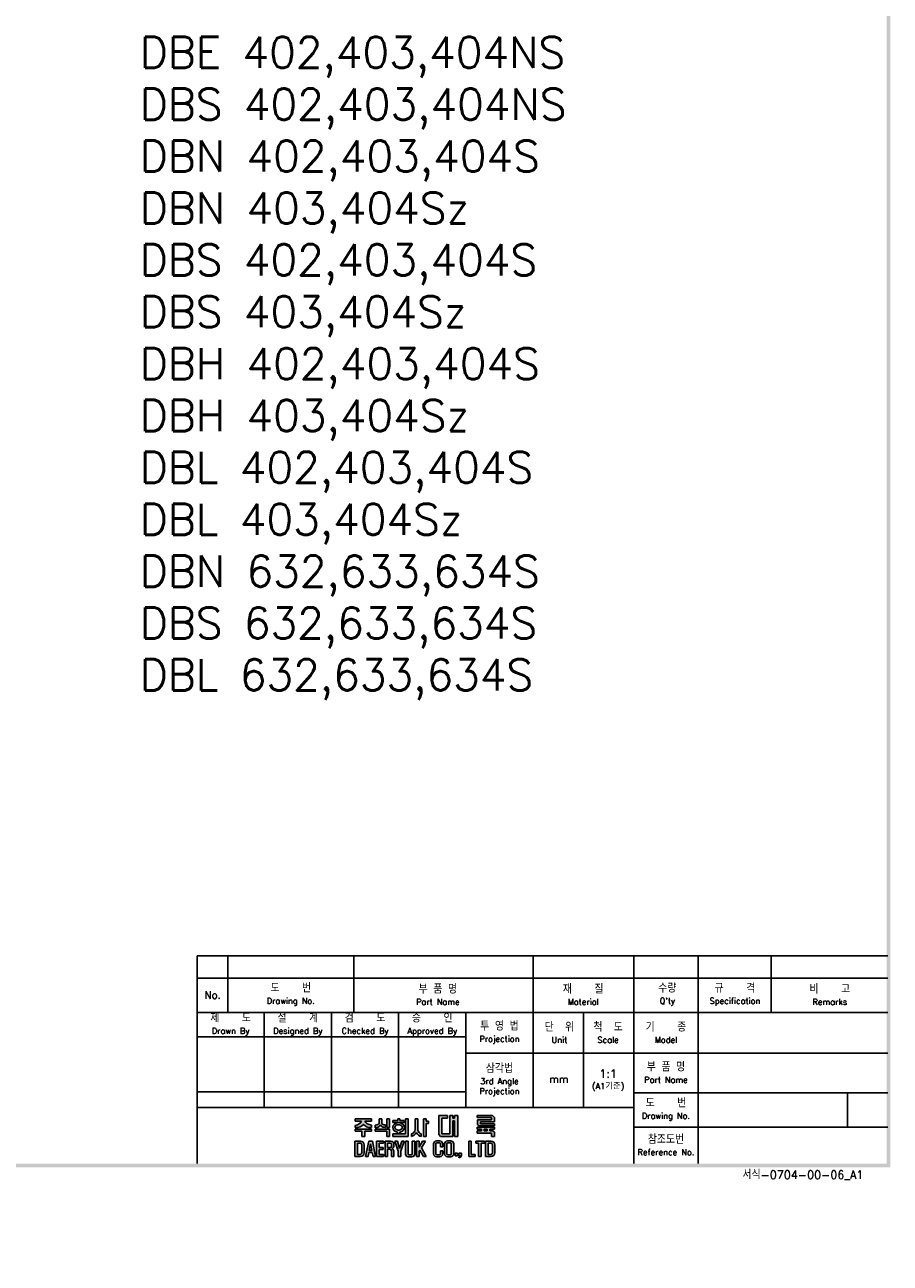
# Model space of a CAD drawing. Extents: x -2100 to 2710, y -907 to 1810.
# Tile 14 of 22: x -322 to 373, y 0 to 995. Entities that reach past the tile are written whole.
import ezdxf

# ---------------------------------------------------------------- set-up
doc = ezdxf.new("R2010")
doc.units = 0
doc.header["$LTSCALE"] = 3
doc.header["$MEASUREMENT"] = 0
for name, color, linetype in [('di', 3, 'CONTINUOUS'), ('DIM', 3, 'CONTINUOUS'), ('dimtaxt', 3, 'CONTINUOUS'), ('dwg', 7, 'CONTINUOUS')]:
    doc.layers.add(name, color=color, linetype=linetype)
doc.styles.get("Standard").update_dxf_attribs({"font": 'romans.shx', "height": 4, "bigfont": 'ghs.shx'})

# ---------------------------------------------------------------- blocks, each defined once
blk = doc.blocks.new('도면서식 A1')
at = {"layer": 'di', "insert": (780.92, -2.61), "char_height": 2.2, "width": 38.8706, "attachment_point": 4}
blk.add_mtext('서식-0704-00-06_A1', dxfattribs=at)
blk = doc.blocks.new('대륙')
at = {"layer": 'dimtaxt'}
h = blk.add_hatch(color=256, dxfattribs=at)
edge = h.paths.add_edge_path()
edge.add_line((51.99, 12.18), (47.65, 12.18))
edge.add_line((47.65, 12.18), (47.65, 11.59))
edge.add_line((47.65, 11.59), (49.36, 11.59))
edge.add_ellipse((47.48, 11.55), major_axis=(1.89, 0.39), ratio=0.576936, start_angle=268.0794, end_angle=342.4305, ccw=False)
edge.add_line((47.64, 10.44), (47.64, 9.87))
edge.add_ellipse((47.59, 11.36), major_axis=(2.46, 0), ratio=0.608939, start_angle=-88.7913, end_angle=-24.3158)
edge.add_ellipse((52.06, 11.36), major_axis=(-2.46, 0), ratio=0.608939, start_angle=384.3158, end_angle=448.3061)
edge.add_line((51.99, 9.87), (51.99, 10.51))
edge.add_ellipse((52.11, 11.62), major_axis=(-1.91, 0.31), ratio=0.577613, start_angle=17.5125, end_angle=91.8636, ccw=False)
edge.add_line((50.24, 11.59), (51.99, 11.59))
edge.add_line((51.99, 11.59), (51.99, 12.18))
h.paths.add_polyline_path([(52, 9.48), (47.64, 9.48), (47.64, 8.87), (49.46, 8.87), (49.46, 7.49), (50.19, 7.49), (50.19, 8.88), (52, 8.88)])
edge = h.paths.add_edge_path()
edge.add_arc((55.25, 11.18), 0.45, 180, 220.7047, ccw=False)
edge.add_line((54.8, 11.18), (54.8, 12.18))
edge.add_line((54.8, 12.18), (54.06, 12.18))
edge.add_line((54.06, 12.18), (54.06, 11.18))
edge.add_arc((53.61, 11.18), 0.45, 319.2953, 360, ccw=False)
edge.add_spline(control_points=[(53.95, 10.89), (53.94, 10.88), (53.93, 10.87), (53.83, 10.76), (53.7, 10.68), (53.03, 10.51)], knot_values=[3.761053, 3.761053, 3.761053, 3.761053, 3.807132, 3.807132, 4.298097, 4.298097, 4.298097, 4.298097], degree=3, periodic=0)
edge.add_line((53.03, 10.51), (53.03, 9.85))
edge.add_spline(control_points=[(53.03, 9.85), (53.05, 9.85), (53.06, 9.85), (53.74, 9.96), (53.94, 10.08), (54.15, 10.22), (54.2, 10.3), (54.43, 10.6)], knot_values=[3.495949, 3.495949, 3.495949, 3.495949, 3.524444, 3.524444, 4.06832, 4.06832, 4.379503, 4.379503, 4.379503, 4.379503], degree=3, periodic=0)
edge.add_spline(control_points=[(54.43, 10.6), (54.65, 10.3), (54.71, 10.22), (54.92, 10.08), (55.12, 9.96), (55.75, 9.88), (55.78, 9.87), (55.8, 9.86)], knot_values=[3.495949, 3.495949, 3.495949, 3.495949, 3.807132, 3.807132, 4.351008, 4.351008, 4.402945, 4.402945, 4.402945, 4.402945], degree=3, periodic=0)
edge.add_line((55.8, 9.86), (55.8, 10.59))
edge.add_spline(control_points=[(55.8, 10.59), (55.78, 10.59), (55.76, 10.6), (55.19, 10.66), (55.03, 10.75), (54.92, 10.87), (54.91, 10.88), (54.91, 10.89)], knot_values=[3.761053, 3.761053, 3.761053, 3.761053, 3.81299, 3.81299, 4.356866, 4.356866, 4.402945, 4.402945, 4.402945, 4.402945], degree=3, periodic=0)
h.paths.add_polyline_path([(56.82, 9.48), (53.03, 9.48), (53.03, 8.87), (56.1, 8.87), (56.1, 7.49), (56.82, 7.49)])
h.paths.add_polyline_path([(56.82, 12.19), (56.1, 12.19), (56.1, 9.87), (56.82, 9.87)])
h.paths.add_polyline_path([(60.76, 11.76), (59.58, 11.76), (59.58, 12.19), (59.05, 12.19), (59.05, 11.76), (57.74, 11.76), (57.74, 11.21), (60.76, 11.21)])
edge = h.paths.add_edge_path()
edge.add_ellipse((59.26, 9.92), major_axis=(-1.56, 0), ratio=0.830145, start_angle=101.7462, end_angle=265.4383)
edge.add_line((59.38, 11.21), (59.13, 11.21))
edge.add_ellipse((59.26, 9.92), major_axis=(1.56, 0), ratio=0.830145, start_angle=94.5617, end_angle=259.6787)
edge.add_line((58.98, 8.65), (58.98, 8.2))
edge.add_line((58.98, 8.2), (59.58, 8.2))
edge.add_line((59.58, 8.2), (59.58, 8.65))
edge = h.paths.add_edge_path(flags=16)
edge.add_spline(control_points=[(60.26, 9.92), (60.26, 10.03), (60.22, 10.15), (60.06, 10.37), (59.93, 10.48), (59.59, 10.63), (59.39, 10.66), (58.99, 10.64), (58.8, 10.59), (58.5, 10.41), (58.39, 10.3), (58.27, 10.07), (58.25, 9.96), (58.28, 9.73), (58.34, 9.62), (58.54, 9.4), (58.69, 9.3), (59.06, 9.19), (59.26, 9.17), (59.65, 9.23), (59.83, 9.31), (60.09, 9.5), (60.18, 9.62), (60.25, 9.8), (60.26, 9.86), (60.26, 9.92)], knot_values=[0, 0, 0, 0, 0.543876, 0.543876, 1.087752, 1.087752, 1.631628, 1.631628, 2.175504, 2.175504, 2.71938, 2.71938, 3.263256, 3.263256, 3.807132, 3.807132, 4.351008, 4.351008, 4.894884, 4.894884, 5.43876, 5.43876, 5.982636, 5.982636, 6.283185, 6.283185, 6.283185, 6.283185], degree=3, periodic=0)
for points in [[(61.83, 12.19), (61.11, 12.19), (61.11, 8.2), (57.74, 8.2), (57.74, 7.47), (61.11, 7.47), (61.83, 7.47)], [(70.89, 12.38), (72.38, 12.38), (72.38, 13.12), (70.01, 13.12), (70.01, 8), (70.53, 7.49), (73.84, 7.49), (73.84, 11.66), (74.29, 11.66), (74.29, 7.49), (75.14, 7.49), (75.14, 13.12), (74.29, 13.12), (74.29, 12.42), (73.84, 12.42), (73.84, 13.12), (73.01, 13.12), (73.01, 8.23), (70.89, 8.23)]]:
    blk.add_hatch(color=256, dxfattribs=at).paths.add_polyline_path(points)
h = blk.add_hatch(color=256, dxfattribs=at)
edge = h.paths.add_edge_path()
edge.add_line((64.41, 12.18), (63.7, 12.18))
edge.add_line((63.7, 12.18), (63.7, 9.23))
edge.add_ellipse((62.86, 9.12), major_axis=(0.66, 0.841), ratio=0.672815, start_angle=218.7862, end_angle=304.0863, ccw=False)
edge.add_line((62.7, 8.19), (62.7, 7.51))
edge.add_ellipse((63.11, 8.54), major_axis=(0.964, 0.919), ratio=0.540942, start_angle=220.7961, end_angle=301.7505)
edge.add_ellipse((64.93, 8.53), major_axis=(-0.866, 0.919), ratio=0.569913, start_angle=58.7442, end_angle=145.288)
edge.add_line((65.35, 7.49), (65.35, 8.17))
edge.add_ellipse((65.18, 9.26), major_axis=(-0.67, 1.07), ratio=0.576723, start_angle=74.3826, end_angle=142.9847, ccw=False)
edge.add_line((64.41, 9.18), (64.41, 12.18))
h.paths.add_polyline_path([(66.65, 10.99), (67.26, 10.99), (67.26, 11.63), (66.64, 11.63), (66.64, 12.18), (65.92, 12.18), (65.92, 7.49), (66.65, 7.49)])
h = blk.add_hatch(color=256, dxfattribs=at)
h.paths.add_polyline_path([(84.17, 12.56), (84.17, 11.99), (80.38, 11.99), (80.38, 10.74), (80.81, 10.32), (84.92, 10.32), (84.92, 10.92), (81.19, 10.92), (81.19, 11.44), (84.92, 11.44), (84.92, 12.6), (84.39, 13.12), (80.36, 13.12), (80.36, 12.56)])
h.paths.add_polyline_path([(83.7, 9.41), (84.92, 9.41), (84.92, 9.97), (80.36, 9.97), (80.36, 9.41), (81.48, 9.41), (81.48, 9.04), (80.35, 9.04), (80.35, 8.42), (84.18, 8.42), (84.18, 7.49), (84.92, 7.49), (84.92, 8.64), (84.52, 9.04), (83.7, 9.04)])
h.paths.add_polyline_path([(83, 9.41), (82.23, 9.41), (82.23, 9.04), (83, 9.04)], flags=17)
h = blk.add_hatch(color=256, dxfattribs=at)
h.paths.add_polyline_path([(47.58, 6.25), (47.58, 2.12), (49.06, 2.12, 0.414214), (50.06, 3.12), (50.06, 5.25, 0.414214), (49.06, 6.25)])
h.paths.add_polyline_path([(48.9, 5.73, -0.414214), (49.4, 5.23), (49.4, 3.16, -0.414214), (48.9, 2.66), (48.23, 2.66), (48.23, 5.73)], flags=16)
h.paths.add_polyline_path([(50.42, 2.11), (51.1, 2.11), (51.31, 3.17), (52.21, 3.17), (52.42, 2.11), (53.1, 2.11), (52.25, 6.23), (51.27, 6.23)])
h.paths.add_polyline_path([(51.77, 5.49), (52.09, 3.74), (51.43, 3.74)], flags=16)
h.paths.add_polyline_path([(53.4, 2.11), (55.25, 2.11), (55.25, 2.66), (54.07, 2.66), (54.07, 3.99), (55.15, 3.99), (55.15, 4.52), (54.06, 4.52), (54.06, 5.7), (55.21, 5.7), (55.21, 6.25), (53.4, 6.25)])
h.paths.add_polyline_path([(55.67, 2.12), (56.33, 2.12), (56.33, 4.05), (56.93, 4.05, -0.414214), (57.33, 3.65), (57.33, 2.12), (58.02, 2.12), (58.02, 3.65, 0.276846), (57.45, 4.24, 0.25864), (58.02, 4.77), (58.02, 5.43, 0.414214), (57.22, 6.23), (55.67, 6.23)])
h.paths.add_polyline_path([(56.33, 5.71), (57.04, 5.71, -0.414214), (57.34, 5.41), (57.34, 4.86, -0.414214), (57.04, 4.56), (56.33, 4.56)], flags=16)
h.paths.add_polyline_path([(59.2, 3.57), (59.2, 2.11), (59.85, 2.11), (59.85, 3.58), (60.8, 6.24), (60.13, 6.24), (59.53, 4.27), (58.97, 6.24), (58.28, 6.24)])
h.paths.add_polyline_path([(61.13, 2.78, 0.414214), (61.88, 2.03), (62.85, 2.03, 0.414214), (63.6, 2.78), (63.6, 6.24), (62.93, 6.24), (62.93, 2.84, -0.414214), (62.68, 2.59), (62.07, 2.59, -0.414214), (61.82, 2.84), (61.82, 6.24), (61.13, 6.24)])
h.paths.add_polyline_path([(64.11, 2.12), (64.77, 2.12), (64.77, 3.42), (64.98, 3.87), (65.9, 2.12), (66.68, 2.12), (65.38, 4.46), (66.48, 6.23), (65.69, 6.23), (64.76, 4.66), (64.76, 6.23), (64.11, 6.23)])
h.paths.add_polyline_path([(68.62, 2.84, 0.414214), (69.42, 2.04), (70.32, 2.04, 0.414214), (71.12, 2.84), (71.12, 3.62), (70.47, 3.62), (70.47, 2.85, -0.414214), (70.17, 2.55), (69.58, 2.55, -0.414214), (69.28, 2.85), (69.28, 5.49, -0.414214), (69.58, 5.79), (70.16, 5.79, -0.414214), (70.46, 5.49), (70.46, 4.76), (71.12, 4.76), (71.12, 5.52, 0.414214), (70.32, 6.32), (69.42, 6.32, 0.414214), (68.62, 5.52)])
h.paths.add_polyline_path([(71.57, 2.84, 0.414214), (72.37, 2.04), (73.25, 2.04, 0.414214), (74.05, 2.84), (74.05, 5.52, 0.414214), (73.25, 6.32), (72.37, 6.32, 0.414214), (71.57, 5.52)])
h.paths.add_polyline_path([(72.23, 5.5, -0.414214), (72.53, 5.8), (73.09, 5.8, -0.414214), (73.39, 5.5), (73.39, 2.85, -0.414214), (73.09, 2.55), (72.53, 2.55, -0.414214), (72.23, 2.85)], flags=16)
h.paths.add_polyline_path([(74.42, 2.34), (75.05, 2.34), (75.05, 2.98), (74.42, 2.98)])
h.paths.add_polyline_path([(75.76, 2.34, -0.316213), (75.39, 2.07), (75.39, 1.77, 0.409412), (76.08, 2.47), (76.08, 2.98), (75.39, 2.98), (75.39, 2.34)])
h.paths.add_polyline_path([(78.08, 2.12), (79.79, 2.12), (79.79, 2.67), (78.75, 2.67), (78.75, 6.24), (78.08, 6.24)])
h.paths.add_polyline_path([(80.68, 2.12), (81.35, 2.12), (81.35, 5.7), (82.27, 5.7), (82.27, 6.24), (79.92, 6.24), (79.92, 5.7), (80.68, 5.7)])
h.paths.add_polyline_path([(82.59, 2.13), (84.07, 2.13, 0.414214), (85.07, 3.13), (85.07, 5.24, 0.414214), (84.07, 6.24), (82.59, 6.24)])
h.paths.add_polyline_path([(83.24, 5.73), (83.9, 5.73, -0.414214), (84.4, 5.23), (84.4, 3.15, -0.414214), (83.9, 2.65), (83.24, 2.65)], flags=16)
for p, q in [((47.64, 10.44), (47.64, 9.87)), ((47.65, 12.18), (51.99, 12.18)), ((47.65, 12.18), (47.65, 11.59)), ((47.65, 11.59), (49.36, 11.59)), ((51.99, 11.59), (50.24, 11.59)), ((51.99, 12.18), (51.99, 11.59)), ((51.99, 10.51), (51.99, 9.87)), ((53.03, 9.85), (53.03, 10.51)), ((54.06, 12.18), (54.8, 12.18)), ((54.06, 12.18), (54.06, 11.18)), ((54.8, 12.18), (54.8, 11.18)), ((55.8, 9.86), (55.8, 10.59)), ((56.82, 12.19), (56.1, 12.19)), ((56.1, 12.19), (56.1, 9.87)), ((56.82, 12.19), (56.82, 9.87)), ((57.74, 11.76), (59.05, 11.76)), ((57.74, 11.21), (57.74, 11.76)), ((60.76, 11.21), (57.74, 11.21)), ((59.05, 11.76), (59.05, 12.19)), ((59.05, 12.19), (59.58, 12.19)), ((59.58, 12.19), (59.58, 11.76)), ((59.58, 11.76), (60.76, 11.76)), ((60.76, 11.76), (60.76, 11.21)), ((61.11, 12.19), (61.11, 8.2)), ((61.83, 12.19), (61.11, 12.19)), ((61.83, 7.47), (61.83, 12.19)), ((63.7, 12.18), (64.41, 12.18)), ((63.7, 12.18), (63.7, 9.23)), ((64.41, 12.18), (64.41, 9.18)), ((65.92, 7.49), (65.92, 12.18)), ((65.92, 12.18), (66.64, 12.18)), ((66.64, 12.18), (66.64, 11.63)), ((66.64, 11.63), (67.26, 11.63)), ((66.65, 10.99), (66.65, 7.49)), ((67.26, 10.99), (66.65, 10.99)), ((67.26, 11.63), (67.26, 10.99)), ((70.01, 13.12), (70.01, 8)), ((70.01, 13.12), (72.38, 13.12)), ((70.89, 12.38), (70.89, 8.23)), ((70.89, 12.38), (72.38, 12.38)), ((72.38, 13.12), (72.38, 12.38)), ((73.01, 13.12), (73.01, 8.23)), ((73.01, 13.12), (73.84, 13.12)), ((73.84, 13.12), (73.84, 12.42)), ((73.84, 12.42), (74.29, 12.42)), ((73.84, 11.66), (73.84, 7.49)), ((73.84, 11.66), (74.29, 11.66)), ((74.29, 13.12), (75.14, 13.12)), ((74.29, 13.12), (74.29, 12.42)), ((74.29, 11.66), (74.29, 7.49)), ((75.14, 13.12), (75.14, 7.49)), ((80.36, 13.12), (84.39, 13.12)), ((80.36, 12.56), (80.36, 13.12)), ((80.36, 12.56), (84.17, 12.56)), ((80.36, 9.97), (84.92, 9.97)), ((80.36, 9.97), (80.36, 9.41)), ((80.38, 11.99), (84.17, 11.99)), ((80.38, 11.99), (80.38, 10.74)), ((80.81, 10.32), (80.38, 10.74)), ((80.81, 10.32), (84.92, 10.32)), ((81.19, 11.44), (84.92, 11.44)), ((81.19, 11.44), (81.19, 10.92)), ((81.19, 10.92), (84.92, 10.92)), ((84.17, 12.56), (84.17, 11.99)), ((84.92, 12.6), (84.39, 13.12)), ((84.92, 12.6), (84.92, 11.44)), ((84.92, 10.92), (84.92, 10.32)), ((84.92, 9.97), (84.92, 9.41)), ((47.64, 9.48), (52, 9.48)), ((47.64, 8.87), (47.64, 9.48)), ((49.46, 8.87), (47.64, 8.87)), ((49.46, 7.49), (49.46, 8.87)), ((50.19, 7.49), (49.46, 7.49)), ((50.19, 8.88), (50.19, 7.49)), ((52, 8.88), (50.19, 8.88)), ((52, 9.48), (52, 8.88)), ((53.03, 9.48), (56.82, 9.48)), ((53.03, 8.87), (53.03, 9.48)), ((56.1, 8.87), (53.03, 8.87)), ((56.82, 9.87), (56.1, 9.87)), ((56.1, 7.49), (56.1, 8.87)), ((56.82, 7.49), (56.1, 7.49)), ((56.82, 9.48), (56.82, 7.49)), ((57.74, 8.2), (61.11, 8.2)), ((57.74, 7.47), (57.74, 8.2)), ((61.11, 7.47), (57.74, 7.47)), ((58.98, 8.2), (58.98, 8.65)), ((59.58, 8.65), (59.58, 8.2)), ((61.11, 7.47), (61.83, 7.47)), ((62.7, 7.51), (62.7, 8.19)), ((65.35, 7.49), (65.35, 8.17)), ((66.65, 7.49), (65.92, 7.49)), ((70.53, 7.49), (70.01, 8)), ((73.84, 7.49), (70.53, 7.49)), ((73.01, 8.23), (70.89, 8.23)), ((75.14, 7.49), (74.29, 7.49)), ((80.35, 9.04), (81.48, 9.04)), ((80.35, 9.04), (80.35, 8.42)), ((80.35, 8.42), (84.18, 8.42)), ((80.36, 9.41), (81.48, 9.41)), ((81.48, 9.41), (81.48, 9.04)), ((82.23, 9.41), (83, 9.41)), ((82.23, 9.41), (82.23, 9.04)), ((82.23, 9.04), (83, 9.04)), ((83, 9.41), (83, 9.04)), ((83.7, 9.41), (84.92, 9.41)), ((83.7, 9.41), (83.7, 9.04)), ((83.7, 9.04), (84.52, 9.04)), ((84.18, 8.42), (84.18, 7.49)), ((84.92, 7.49), (84.18, 7.49)), ((84.92, 8.64), (84.52, 9.04)), ((84.92, 8.64), (84.92, 7.49)), ((47.58, 6.25), (47.58, 2.12)), ((47.58, 6.25), (49.06, 6.25)), ((48.23, 5.73), (48.23, 2.66)), ((48.9, 5.73), (48.23, 5.73)), ((49.4, 3.16), (49.4, 5.23)), ((50.06, 5.25), (50.06, 3.12)), ((51.27, 6.23), (50.42, 2.11)), ((52.25, 6.23), (51.27, 6.23)), ((51.77, 5.49), (51.43, 3.74)), ((51.43, 3.74), (52.09, 3.74)), ((52.09, 3.74), (51.77, 5.49)), ((53.1, 2.11), (52.25, 6.23)), ((55.21, 6.25), (53.4, 6.25)), ((53.4, 6.25), (53.4, 2.11)), ((54.06, 5.7), (55.21, 5.7)), ((54.06, 4.52), (54.06, 5.7)), ((55.15, 4.52), (54.06, 4.52)), ((54.07, 3.99), (55.15, 3.99)), ((54.07, 2.66), (54.07, 3.99)), ((55.15, 3.99), (55.15, 4.52)), ((55.21, 5.7), (55.21, 6.25)), ((55.67, 6.23), (55.67, 2.12)), ((57.22, 6.23), (55.67, 6.23)), ((56.33, 5.71), (56.33, 4.56)), ((57.04, 5.71), (56.33, 5.71)), ((56.33, 4.56), (57.04, 4.56)), ((56.33, 2.12), (56.33, 4.05)), ((56.33, 4.05), (56.93, 4.05)), ((57.33, 3.65), (57.33, 2.12)), ((57.34, 4.86), (57.34, 5.41)), ((58.02, 4.77), (58.02, 5.43)), ((58.02, 2.12), (58.02, 3.65)), ((58.97, 6.24), (58.28, 6.24)), ((58.28, 6.24), (59.2, 3.57)), ((59.53, 4.27), (58.97, 6.24)), ((59.2, 3.57), (59.2, 2.11)), ((60.13, 6.24), (59.53, 4.27)), ((59.85, 3.58), (60.8, 6.24)), ((59.85, 2.11), (59.85, 3.58)), ((60.8, 6.24), (60.13, 6.24)), ((61.13, 6.24), (61.13, 2.78)), ((61.82, 6.24), (61.13, 6.24)), ((61.82, 2.84), (61.82, 6.24)), ((62.93, 2.84), (62.93, 6.24)), ((62.93, 6.24), (63.6, 6.24)), ((63.6, 6.24), (63.6, 2.78)), ((64.11, 2.12), (64.11, 6.23)), ((64.11, 6.23), (64.76, 6.23)), ((64.76, 4.66), (65.69, 6.23)), ((64.76, 6.23), (64.76, 4.66)), ((64.98, 3.87), (64.77, 3.42)), ((64.77, 3.42), (64.77, 2.12)), ((65.9, 2.12), (64.98, 3.87)), ((66.48, 6.23), (65.38, 4.46)), ((65.38, 4.46), (66.68, 2.12)), ((65.69, 6.23), (66.48, 6.23)), ((68.62, 2.84), (68.62, 5.52)), ((69.28, 5.49), (69.28, 2.85)), ((70.32, 6.32), (69.42, 6.32)), ((70.16, 5.79), (69.58, 5.79)), ((70.46, 4.76), (70.46, 5.49)), ((71.12, 4.76), (70.46, 4.76)), ((70.47, 3.62), (70.47, 2.85)), ((71.12, 3.62), (70.47, 3.62)), ((71.12, 5.52), (71.12, 4.76)), ((71.12, 2.84), (71.12, 3.62)), ((71.57, 2.84), (71.57, 5.52)), ((72.23, 5.5), (72.23, 2.85)), ((73.25, 6.32), (72.37, 6.32)), ((73.09, 5.8), (72.53, 5.8)), ((73.39, 2.85), (73.39, 5.5)), ((74.05, 5.52), (74.05, 2.84)), ((78.08, 6.24), (78.08, 2.12)), ((78.75, 6.24), (78.08, 6.24)), ((78.75, 2.67), (78.75, 6.24)), ((82.27, 6.24), (79.92, 6.24)), ((79.92, 6.24), (79.92, 5.7)), ((79.92, 5.7), (80.68, 5.7)), ((80.68, 5.7), (80.68, 2.12)), ((81.35, 2.12), (81.35, 5.7)), ((81.35, 5.7), (82.27, 5.7)), ((82.27, 5.7), (82.27, 6.24)), ((82.59, 6.24), (82.59, 2.13)), ((84.07, 6.24), (82.59, 6.24)), ((83.24, 2.65), (83.24, 5.73)), ((83.24, 5.73), (83.9, 5.73)), ((84.4, 3.15), (84.4, 5.23)), ((85.07, 3.13), (85.07, 5.24)), ((47.58, 2.12), (49.06, 2.12)), ((48.23, 2.66), (48.9, 2.66)), ((50.42, 2.11), (51.1, 2.11)), ((51.1, 2.11), (51.31, 3.17)), ((51.31, 3.17), (52.21, 3.17)), ((52.21, 3.17), (52.42, 2.11)), ((52.42, 2.11), (53.1, 2.11)), ((53.4, 2.11), (55.25, 2.11)), ((55.25, 2.66), (54.07, 2.66)), ((55.25, 2.11), (55.25, 2.66)), ((55.67, 2.12), (56.33, 2.12)), ((57.33, 2.12), (58.02, 2.12)), ((59.2, 2.11), (59.85, 2.11)), ((62.85, 2.03), (61.88, 2.03)), ((62.68, 2.59), (62.07, 2.59)), ((64.77, 2.12), (64.11, 2.12)), ((66.68, 2.12), (65.9, 2.12)), ((70.32, 2.04), (69.42, 2.04)), ((70.17, 2.55), (69.58, 2.55)), ((73.25, 2.04), (72.37, 2.04)), ((73.09, 2.55), (72.53, 2.55)), ((74.42, 2.98), (74.42, 2.34)), ((75.05, 2.98), (74.42, 2.98)), ((75.05, 2.34), (74.42, 2.34)), ((75.05, 2.98), (75.05, 2.34)), ((75.39, 2.98), (75.39, 2.34)), ((76.08, 2.98), (75.39, 2.98)), ((75.76, 2.34), (75.39, 2.34)), ((75.39, 2.07), (75.39, 1.77)), ((76.08, 2.98), (76.08, 2.47)), ((78.08, 2.12), (79.79, 2.12)), ((79.79, 2.67), (78.75, 2.67)), ((79.79, 2.12), (79.79, 2.67)), ((80.68, 2.12), (81.35, 2.12)), ((82.59, 2.13), (84.07, 2.13)), ((83.9, 2.65), (83.24, 2.65))]:
    blk.add_line(p, q, dxfattribs=at)
for centre, radius, start, end in [((53.61, 11.18), 0.45, 319.2953, 360), ((55.25, 11.18), 0.45, 180, 220.7047), ((48.9, 5.23), 0.5, 0, 90), ((49.06, 5.25), 1, 0, 90), ((57.22, 4.85), 0.8, 270, 270), ((56.93, 3.65), 0.4, 0, 90), ((57.04, 5.41), 0.3, 0, 90), ((57.04, 4.86), 0.3, 270, 0), ((57.22, 5.43), 0.8, 0, 90), ((57.26, 5.02), 0.8, 283.6828, 341.6876), ((57.24, 3.47), 0.8, 12.921, 74.819), ((69.42, 5.52), 0.8, 90, 180), ((69.58, 5.49), 0.3, 90, 180), ((70.16, 5.49), 0.3, 0, 90), ((70.32, 5.52), 0.8, 0, 90), ((72.37, 5.52), 0.8, 90, 180), ((72.53, 5.5), 0.3, 90, 180), ((73.09, 5.5), 0.3, 0, 90), ((73.25, 5.52), 0.8, 0, 90), ((83.9, 5.23), 0.5, 0, 90), ((84.07, 5.24), 1, 0, 90), ((48.9, 3.16), 0.5, 270, 0), ((49.06, 3.12), 1, 270, 0), ((61.88, 2.78), 0.75, 180, 270), ((62.07, 2.84), 0.25, 180, 270), ((62.68, 2.84), 0.25, 270, 0), ((62.85, 2.78), 0.75, 270, 0), ((69.42, 2.84), 0.8, 180, 270), ((69.58, 2.85), 0.3, 180, 270), ((70.17, 2.85), 0.3, 270, 0), ((70.32, 2.84), 0.8, 270, 0), ((72.37, 2.84), 0.8, 180, 270), ((72.53, 2.85), 0.3, 180, 270), ((73.09, 2.85), 0.3, 270, 0), ((73.25, 2.84), 0.8, 270, 0), ((75.38, 2.47), 0.7, 270.9408, 0), ((75.38, 2.47), 0.4, 271.6466, 341.8371), ((83.9, 3.15), 0.5, 270, 0), ((84.07, 3.13), 1, 270, 0)]:
    blk.add_arc(centre, radius, start, end, dxfattribs=at)
for centre, major_axis, ratio, start_param, end_param in [((47.48, 11.55), (1.89, 0.39), 0.576936, 4.678869, 5.97654), ((47.59, 11.36), (-2.46, 0), 0.608939, 1.591893, 2.717202), ((59.26, 9.92), (1.56, 0), 0.830145, 1.650413, 4.532248), ((59.26, 9.92), (-1.56, 0), 0.830145, 1.775806, 4.632772), ((62.86, 9.12), (0.66, 0.841), 0.672815, 3.81854, 5.307307), ((63.11, 8.54), (0.964, 0.919), 0.540942, 3.853619, 5.26654)]:
    blk.add_ellipse(centre, major_axis=major_axis, ratio=ratio, start_param=start_param, end_param=end_param, dxfattribs=at)
at = {"layer": 'dimtaxt', "extrusion": (0, 0, -1)}
for centre, major_axis, ratio, start_param, end_param in [((52.06, 11.36), (-2.46, 0), 0.608939, -1.541231, -0.42439), ((52.11, 11.62), (-1.91, 0.31), 0.577613, 4.679864, 5.977535), ((64.93, 8.53), (-0.866, 0.919), 0.569913, 3.747431, 5.257905), ((65.18, 9.26), (-0.67, 1.07), 0.576723, 3.787632, 4.984965)]:
    blk.add_ellipse(centre, major_axis=major_axis, ratio=ratio, start_param=start_param, end_param=end_param, dxfattribs=at)
at = {"layer": 'dimtaxt'}
for points, knots in [([(53.95, 10.89), (53.94, 10.88), (53.93, 10.87), (53.83, 10.76), (53.7, 10.68), (53.03, 10.51)], [3.7610527, 3.7610527, 3.7610527, 3.7610527, 3.8071317, 3.8071317, 4.2980967, 4.2980967, 4.2980967, 4.2980967]), ([(54.43, 10.6), (54.2, 10.3), (54.15, 10.22), (53.94, 10.08), (53.74, 9.96), (53.06, 9.85), (53.05, 9.85), (53.03, 9.85)], [3.4959493, 3.4959493, 3.4959493, 3.4959493, 3.8071317, 3.8071317, 4.3510077, 4.3510077, 4.3795026, 4.3795026, 4.3795026, 4.3795026]), ([(54.43, 10.6), (54.65, 10.3), (54.71, 10.22), (54.92, 10.08), (55.12, 9.96), (55.75, 9.88), (55.78, 9.87), (55.8, 9.86)], [3.4959493, 3.4959493, 3.4959493, 3.4959493, 3.8071317, 3.8071317, 4.3510077, 4.3510077, 4.4029453, 4.4029453, 4.4029453, 4.4029453]), ([(54.91, 10.89), (54.91, 10.88), (54.92, 10.87), (55.03, 10.75), (55.19, 10.66), (55.76, 10.6), (55.78, 10.59), (55.8, 10.59)], [3.7610527, 3.7610527, 3.7610527, 3.7610527, 3.8071317, 3.8071317, 4.3510077, 4.3510077, 4.4029453, 4.4029453, 4.4029453, 4.4029453]), ([(60.26, 9.92), (60.26, 10.03), (60.22, 10.15), (60.06, 10.37), (59.93, 10.48), (59.59, 10.63), (59.39, 10.66), (58.99, 10.64), (58.8, 10.59), (58.5, 10.41), (58.39, 10.3), (58.27, 10.07), (58.25, 9.96), (58.28, 9.73), (58.34, 9.62), (58.54, 9.4), (58.69, 9.3), (59.06, 9.19), (59.26, 9.17), (59.65, 9.23), (59.83, 9.31), (60.09, 9.5), (60.18, 9.62), (60.25, 9.8), (60.26, 9.86), (60.26, 9.92)], [0, 0, 0, 0, 0.543876, 0.543876, 1.087752, 1.087752, 1.631628, 1.631628, 2.175504, 2.175504, 2.71938, 2.71938, 3.263256, 3.263256, 3.807132, 3.807132, 4.351008, 4.351008, 4.894884, 4.894884, 5.43876, 5.43876, 5.982636, 5.982636, 6.283185, 6.283185, 6.283185, 6.283185])]:
    blk.add_open_spline(points, degree=3, knots=knots, dxfattribs=at)

msp = doc.modelspace()

# ---------------------------------------------------------------- linework, layer by layer
at = {"layer": 'dimtaxt'}
for p, q in [((371.451, 246.906), (-183.549, 246.906)), ((-183.549, 246.906), (-183.549, 80.095)), ((-158.881, 201.848), (-158.881, 246.848)), ((-57.549, 201.906), (-57.549, 246.906)), ((86.451, 201.906), (86.451, 246.906)), ((167.451, 201.906), (167.451, 246.906)), ((219.025, 201.906), (219.025, 246.906)), ((277.648, 201.906), (277.648, 246.906)), ((371.451, 228.906), (-183.549, 228.906)), ((-129.549, 125.039), (-129.549, 201.408)), ((-75.549, 125.039), (-75.549, 201.408)), ((-21.549, 125.039), (-21.549, 201.408)), ((32.451, 125.039), (32.451, 201.408)), ((86.451, 125.039), (86.451, 201.408)), ((126.951, 125.039), (126.951, 201.408)), ((167.451, 79.985), (167.451, 201.408)), ((219.025, 79.985), (219.025, 201.408)), ((32.451, 181.833), (-183.425, 181.833)), ((371.451, 168.819), (32.451, 168.819)), ((32.451, 137.714), (-183.357, 137.714)), ((371.451, 136.995), (167.451, 136.995)), ((339.025, 109.279), (339.025, 136.995)), ((167.451, 125.039), (-183.549, 125.039)), ((371.451, 109.279), (167.451, 109.279))]:
    msp.add_line(p, q, dxfattribs=at)
at = {"layer": 'dwg'}
msp.add_line((371.451, 201.408), (-183.549, 201.408), dxfattribs=at)
for points in [[(373.444, 1799.095), (370.444, 1796.095), (373.444, 77.095), (370.444, 80.095)], [(-183.056, 201.858), (-183.056, 200.958), (370.701, 201.858), (370.701, 200.958)], [(373.444, 77.095), (370.444, 80.095), (-2074.556, 77.095), (-2071.556, 80.095)]]:
    msp.add_trace(points, dxfattribs=at)

# ---------------------------------------------------------------- block references
at = {"layer": 'di', "xscale": 3, "yscale": 3, "zscale": 3}
msp.add_blockref('대륙', (-199.402, 79.349), dxfattribs=at)
at = {"layer": 'dwg', "xscale": 3, "yscale": 3, "zscale": 3}
msp.add_blockref('도면서식 A1', (-2088.056, 78.595), dxfattribs=at)

# ---------------------------------------------------------------- texts
at = {"layer": 'di', "attachment_point": 5}
for s, insert, char_height, width in [('No.', (-170.968, 215.506), 6, 24.17431), ('{\\H1.1x;도    번\\P\\H0.72727x;Drawing No.}', (-108.215, 215.506), 6, 101.33261), ('{\\H1.1x;부 품 명\\P\\H0.72727x;Part Name}', (9.951, 215.406), 6, 135), ('{\\H1.1x;재    질\\P\\H0.72727x;Material}', (126.715, 215.406), 6, 82.62297), ("{\\H1.1x;수량\\P\\H0.72727x;Q'ty}", (194.364, 215.406), 6, 28.37703), ('{\\H1.1x;규    격\\P\\H0.72727x;Specification}', (248.679, 215.406), 6, 81), ('{\\H1.1x;비    고\\P\\H0.72727x;Remarks}', (324.88, 215.406), 6, 117), ('{\\H1.1x;제    도\\P\\H0.72727x;Drawn By}', (-156.549, 191.396), 6, 54), ('{\\H1.1x;설    계}\\P{\\H0.8x;Designed By}', (-102.549, 191.396), 6, 54), ('{\\H1.1x;검    도\\P\\H0.72727x;Checked By}', (-48.549, 191.396), 6, 54), ('승    인\\P{\\H0.72727x;Approved By}', (5.451, 191.396), 6.6, 54), ('투 영 법\\P{\\H0.72727x;Projection}', (59.451, 184.889), 6.6, 54), ('{\\H1.1x;단  위}\\P{\\H0.8x;Unit}', (107.626, 184.889), 6, 48), ('{\\H1.1x;척  도\\P\\H0.72727x;Scale}', (146.747, 184.889), 6, 48), ('기    종\\P{\\H0.72727x;Model}', (193.238, 184.889), 6.6, 51.57372), ('{\\H1.1x;삼각법\\H0.45455x;\\P\\H1.6x;3rd Angle\\PProjection}', (59.451, 146.929), 6, 54), ('부 품 명\\P{\\H0.72727x;Part Name}', (193.238, 152.907), 6.6, 51.57372), ('도    번\\P{\\H0.72727x;Drawing No.}', (193.238, 123.137), 6.6, 51.57372), ('참조도번\\P{\\H0.72727x;Reference No.}', (193.238, 94.687), 6.6, 51.57372)]:
    msp.add_mtext(s, dxfattribs=dict(at, insert=insert, char_height=char_height, width=width))
at = {"layer": 'DIM', "insert": (-229.567, 985.229), "char_height": 25, "width": 782.77285, "attachment_point": 1}
msp.add_mtext('\\pt325;{\\Fromans,hgs|c129;DBE 402,403,404NS\\PDBS 402,403,404NS    \\P\\ptz;DBN 402,403,404S\\PDBN 403,404Sz           \\PDBS 402,403,404S \\PDBS 403,404Sz            \\PDBH 402,403,404S\\PDBH 403,404Sz      \\PDBL 402,403,404S\\PDBL 403,404Sz \\PDBN 632,633,634S\\PDBS 632,633,634S\\PDBL 632,633,634S}', dxfattribs=at)
at = {"layer": 'dimtaxt'}
msp.add_text('mm', height=6, dxfattribs=at).set_placement((99.463, 145.008))
at = {"layer": 'dimtaxt', "insert": (146.747, 146.929), "char_height": 6.6, "width": 48, "attachment_point": 5}
msp.add_mtext('1:1\\P{\\H0.72727x;(A1기준)}', dxfattribs=at)

doc.saveas('drawing.dxf')
